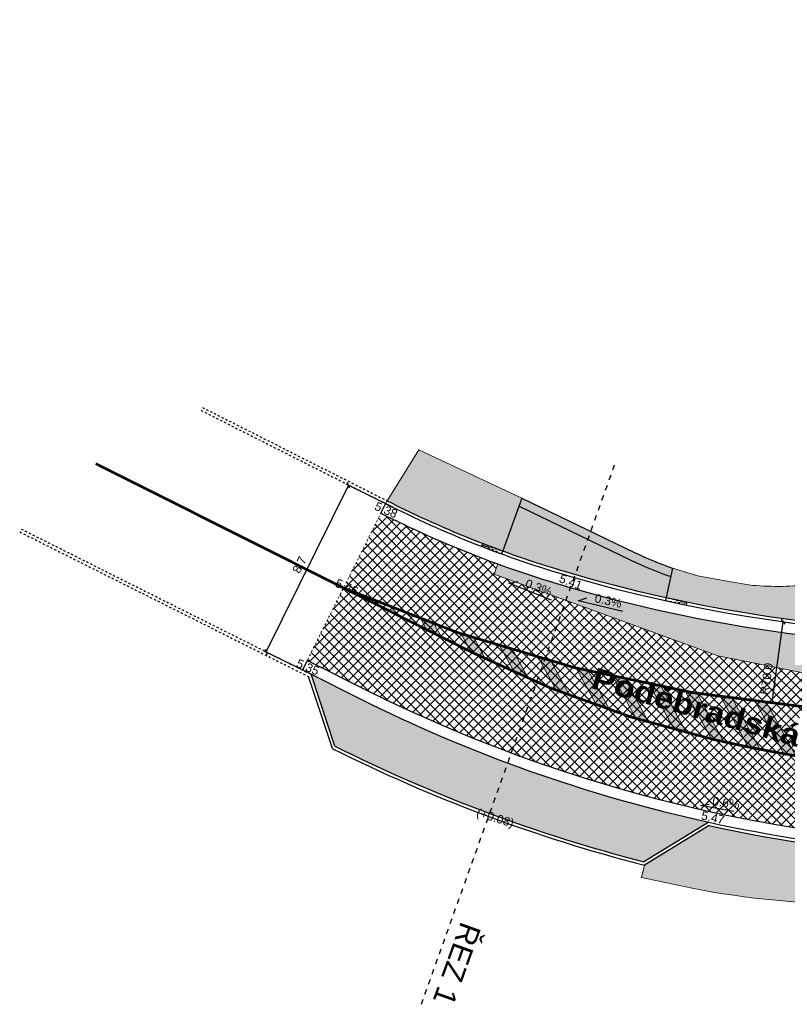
# Model space of a CAD drawing. Extents: x -698823 to -696424, y -1038555 to -1037403.
# Tile 31 of 42: x -696851 to -696815, y -1037958 to -1037912. Entities that reach past the tile are written whole.
import ezdxf
from ezdxf.enums import TextEntityAlignment as Align

# ---------------------------------------------------------------- set-up
doc = ezdxf.new("R2010")
doc.units = 0
doc.linetypes.add('ČÁRKOVANÁ10-10', pattern=[0.2, 0.1, -0.1])
doc.linetypes.add('ČÁRKOVANÁ25-25', pattern=[0.5, 0.25, -0.25])
for name, color, linetype, lineweight in [('1-Koty 250', 7, 'Continuous', 25), ('1-Návrh', 1, 'Continuous', 30), ('1-návrh-parková obruba', 22, 'Continuous', 30), ('1-návrh-stávající obruby', 21, 'ČÁRKOVANÁ10-10', 30), ('1-návrh-varovný pás', 34, 'Continuous', 30), ('1-návrh-VP', 30, 'Continuous', 30), ('1-návrh-zakončení na stav', 1, 'ČÁRKOVANÁ10-10', 15), ('1-popis 250', 7, 'Continuous', 30), ('1-rampy', 12, 'ČÁRKOVANÁ10-10', 25), ('1-VDZ', 150, 'Continuous', 30), ('1-řezy', 7, 'ČÁRKOVANÁ25-25', 30), ('1-šrafy-komunikace', 254, 'Continuous', 5), ('1-šrafy-varovné pásy', 43, 'Continuous', 5), ('1-šrafy-vjezdy', 21, 'Continuous', 5), ('1-šrafy-zeleň', 71, 'Continuous', 5), ('2-výšky', 5, 'Continuous', 30)]:
    doc.layers.add(name, color=color, linetype=linetype, lineweight=lineweight)
doc.styles.add('arial', font='arial.ttf')
doc.styles.add('arial black', font='txt')
doc.dimstyles.new('250', dxfattribs={"dimtxt": 0.4, "dimasz": 0.2, "dimexe": 0.09, "dimexo": 0, "dimgap": 0.2, "dimtad": 1, "dimdec": 1, "dimrnd": 0.01, "dimzin": 0, "dimdsep": 46, "dimtxsty": 'arial', "dimblk1": 'OBLIQUE', "dimblk2": 'OBLIQUE', "dimsah": 1, "dimcen": 0, "dimclrd": 256, "dimclre": 256, "dimclrt": 256, "dimazin": 0, "dimtfac": 1, "dimtdec": 1, "dimtofl": 0, "dimtmove": 0, "dimatfit": 3, "dimldrblk": 'OBLIQUE', "dimfxl": 1, "dimtolj": 1, "dimtzin": 0, "dimlwd": -1, "dimlwe": -1, "dimarcsym": 0})

# ---------------------------------------------------------------- blocks, each defined once
blk = doc.blocks.new('_OBLIQUE')
at = {"color": 0, "linetype": 'ByBlock'}
blk.add_line((-0.5, -0.5), (0.5, 0.5), dxfattribs=at)
blk = doc.blocks.new('*D98')
at = {"layer": '1-Koty 250'}
blk.add_line((-696815.53, -1037944.049), (-696815.03, -1037940.426), dxfattribs=at)
at = {"layer": '1-Koty 250', "xscale": 0.2, "yscale": 0.2, "zscale": 0.2, "rotation": 82.1407922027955}
blk.add_blockref('_OBLIQUE', (-696815.03, -1037940.426), dxfattribs=at)
at = {"layer": '1-Koty 250', "insert": (-696815.806, -1037943.092), "char_height": 0.4, "attachment_point": 5, "rotation": 82.1408, "style": 'arial'}
blk.add_mtext('\\A1;R70.0', dxfattribs=at)
blk = doc.blocks.new('*D122')
at = {"layer": '1-Koty 250'}
for p, q in [((-696839.17, -1037941.84), (-696835.319, -1037934.06)), ((-696833.215, -1037935.101), (-696835.399, -1037934.02)), ((-696837.066, -1037942.882), (-696839.251, -1037941.8))]:
    blk.add_line(p, q, dxfattribs=at)
at = {"layer": '1-Koty 250', "xscale": 0.2, "yscale": 0.2, "zscale": 0.2}
for p, rotation in [((-696835.319, -1037934.06), 63.66259729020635), ((-696839.17, -1037941.84), 243.6625972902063)]:
    blk.add_blockref('_OBLIQUE', p, dxfattribs=dict(at, rotation=rotation))
at = {"layer": '1-Koty 250', "insert": (-696837.607, -1037937.771), "char_height": 0.4, "attachment_point": 5, "rotation": 63.6626, "style": 'arial'}
blk.add_mtext('\\A1;8.7', dxfattribs=at)

msp = doc.modelspace()

# ---------------------------------------------------------------- hatches: boundary and pattern name
at = {"layer": '1-VDZ'}
for points in [[(-696831.307, -1037940.554, -0.00242), (-696831.934, -1037940.323), (-696831.675, -1037940.794), (-696830.985, -1037941.141)], [(-696829.454, -1037941.198, -0.002344), (-696830.067, -1037940.991), (-696829.606, -1037941.833), (-696829.497, -1037941.888, 0.003218), (-696828.92, -1037942.173)], [(-696827.639, -1037941.772, -0.002276), (-696828.24, -1037941.588), (-696827.575, -1037942.801, 0.003603), (-696826.915, -1037943.092)], [(-696825.859, -1037942.283, -0.002216), (-696826.449, -1037942.119), (-696825.62, -1037943.631, 0.003419), (-696824.983, -1037943.88)], [(-696824.112, -1037942.734, -0.002161), (-696824.691, -1037942.59), (-696823.73, -1037944.342, 0.003265), (-696823.113, -1037944.555)], [(-696822.394, -1037943.131, -0.002112), (-696822.963, -1037943.004), (-696821.897, -1037944.95, 0.003134), (-696821.297, -1037945.132)], [(-696820.705, -1037943.476, -0.002067), (-696821.265, -1037943.367), (-696820.113, -1037945.468, 0.003022), (-696819.528, -1037945.622)], [(-696819.042, -1037943.774, -0.002026), (-696819.593, -1037943.68), (-696818.374, -1037945.904, 0.000619), (-696818.253, -1037945.932, 0.001746), (-696817.803, -1037946.034)], [(-696817.403, -1037944.026, -0.001989), (-696817.947, -1037943.947), (-696816.67, -1037946.275, 0.002164), (-696816.109, -1037946.387)], [(-696815.789, -1037944.235, -0.001954), (-696816.324, -1037944.17), (-696814.996, -1037946.594, 0.002119), (-696814.443, -1037946.689)]]:
    msp.add_hatch(color=256, dxfattribs=at).paths.add_polyline_path(points)
at = {"layer": '1-šrafy-komunikace'}
h = msp.add_hatch(dxfattribs=at)
h.set_pattern_fill('ANSI37', color=256, scale=0.1, style=0)
h.paths.add_polyline_path([(-696797.464, -1037943.149), (-696809.483, -1037943.73), (-696818.089, -1037942.027), (-696828.517, -1037938.201), (-696828.345, -1037937.731, -0.029494), (-696833.807, -1037935.364), (-696837.248, -1037942.231), (-696837.05, -1037942.33), (-696834.608, -1037943.554, 0.130207), (-696799.764, -1037950.819), (-696795.411, -1037947.176, -0.068427), (-696813.458, -1037946.912, -0.976792), (-696813.14, -1037944.433, 0.053873), (-696797.293, -1037944.38)])
h = msp.add_hatch(color=256, dxfattribs=at)
edge = h.paths.add_edge_path()
edge.add_line((-696791.484, -1037940.913), (-696791.591, -1037940.206))
edge.add_arc((-696805.458, -1037871.084), 70.5, 253.81904, 281.34428, ccw=False)
edge.add_arc((-696811.032, -1037890.292), 50.5, 249.9501, 253.819, ccw=False)
edge.add_line((-696828.345, -1037937.731), (-696828.517, -1037938.201))
edge.add_line((-696828.517, -1037938.201), (-696818.089, -1037942.027))
edge.add_line((-696818.089, -1037942.027), (-696809.483, -1037943.73))
edge.add_line((-696809.483, -1037943.73), (-696797.464, -1037943.149))
edge.add_line((-696797.464, -1037943.149), (-696791.484, -1037940.913))
at = {"layer": '1-šrafy-varovné pásy'}
msp.add_hatch(color=256, dxfattribs=at).paths.add_polyline_path([(-696820.193, -1037937.923, -0.028993), (-696821.97, -1037937.19), (-696827.223, -1037934.658), (-696827.361, -1037935.035), (-696822.144, -1037937.55, 0.029681), (-696820.28, -1037938.316)])
at = {"layer": '1-šrafy-vjezdy'}
for points in [[(-696827.361, -1037935.035), (-696828.122, -1037937.12, 0.016883), (-696824.924, -1037938.167, 0.016358), (-696820.496, -1037939.296), (-696820.28, -1037938.316, -0.029681), (-696822.144, -1037937.55)], [(-696834.832, -1037944.001), (-696837.067, -1037942.881), (-696835.952, -1037946.236, 0.053246), (-696821.532, -1037951.633), (-696818.509, -1037949.784, -0.062086)]]:
    msp.add_hatch(color=256, dxfattribs=at).paths.add_polyline_path(points)
at = {"layer": '1-šrafy-zeleň'}
for points in [[(-696832.032, -1037932.399), (-696833.516, -1037934.783, 0.029505), (-696828.122, -1037937.12), (-696827.223, -1037934.655)], [(-696803.944, -1037937.88), (-696807.615, -1037938.185), (-696813.69, -1037938.69, -0.047159), (-696816.45, -1037938.73), (-696817.733, -1037938.524), (-696819.01, -1037938.28), (-696820.046, -1037937.973), (-696820.193, -1037937.923), (-696820.496, -1037939.296, 0.06763), (-696801.749, -1037940.835), (-696801.779, -1037939.815, 0.430102)], [(-696801.434, -1037951.725), (-696801.439, -1037951.539, -0.061233), (-696818.482, -1037949.944), (-696821.507, -1037951.794), (-696821.649, -1037952.368), (-696819.28, -1037952.87, 0.048134), (-696811.46, -1037953.62), (-696803.61, -1037953.78), (-696803.457, -1037953.782, 0.426348)]]:
    msp.add_hatch(color=256, dxfattribs=at).paths.add_polyline_path(points)

# ---------------------------------------------------------------- linework, layer by layer
at = {"layer": '1-Návrh'}
for p, q in [((-696829.11, -1037936.909), (-696829.055, -1037936.769)), ((-696828.122, -1037937.12), (-696828.174, -1037937.261)), ((-696820.496, -1037939.296), (-696820.528, -1037939.442)), ((-696819.55, -1037939.651), (-696819.52, -1037939.504)), ((-696836.075, -1037946.342), (-696837.19, -1037942.987)), ((-696835.952, -1037946.236), (-696837.067, -1037942.881)), ((-696818.509, -1037949.784), (-696821.532, -1037951.633)), ((-696818.482, -1037949.944), (-696821.507, -1037951.794))]:
    msp.add_line(p, q, dxfattribs=at)
for centre, radius, start, end in [((-696811.032, -1037890.292), 50, 243.1901, 253.819), ((-696811.032, -1037890.292), 49.85, 243.1901, 253.819), ((-696805.458, -1037871.084), 70, 253.81904, 281.34475), ((-696805.458, -1037871.084), 69.85, 253.81904, 281.34428), ((-696803.473, -1037881.418), 72.65, 243.33597, 255.62654), ((-696803.473, -1037881.418), 72.5, 243.385, 255.57646), ((-696803.473, -1037881.418), 70, 257.5959, 272.1435), ((-696803.473, -1037881.418), 70.15, 257.64524, 272.1435)]:
    msp.add_arc(centre, radius, start, end, dxfattribs=at)
at = {"layer": '1-návrh-parková obruba'}
for p, q in [((-696827.223, -1037934.655), (-696828.122, -1037937.12)), ((-696820.193, -1037937.923), (-696820.496, -1037939.296))]:
    msp.add_line(p, q, dxfattribs=at)
at = {"layer": '1-návrh-stávající obruby'}
for p, q in [((-696842.205, -1037930.56), (-696833.583, -1037934.917)), ((-696842.137, -1037930.426), (-696833.516, -1037934.783)), ((-696850.6, -1037936.1), (-696837.066, -1037942.882)), ((-696850.667, -1037936.234), (-696837.19, -1037942.987))]:
    msp.add_line(p, q, dxfattribs=at)
at = {"layer": '1-návrh-varovný pás'}
for points in [[(-696827.223, -1037934.658), (-696821.97, -1037937.19, 0.028993), (-696820.193, -1037937.923, 0.530762)], [(-696827.361, -1037935.035), (-696822.144, -1037937.55, 0.029681), (-696820.28, -1037938.316)]]:
    msp.add_lwpolyline(points, format="xyb", dxfattribs=at)
at = {"layer": '1-návrh-VP'}
for p, q in [((-696833.809, -1037935.363), (-696833.588, -1037934.917)), ((-696837.248, -1037942.231), (-696837.05, -1037942.33)), ((-696837.05, -1037942.33), (-696834.608, -1037943.554)), ((-696837.067, -1037942.881), (-696834.832, -1037944.001))]:
    msp.add_line(p, q, dxfattribs=at)
msp.add_lwpolyline([(-696837.248, -1037942.231), (-696837.472, -1037942.682)], dxfattribs=at)
for centre, radius, start, end in [((-696811.032, -1037890.292), 50.5, 243.1901, 253.819), ((-696805.458, -1037871.084), 70.5, 253.81904, 281.34428), ((-696803.473, -1037881.418), 69.5, 243.385, 273.05919), ((-696803.473, -1037881.418), 70, 243.385, 257.5959)]:
    msp.add_arc(centre, radius, start, end, dxfattribs=at)
at = {"layer": '1-návrh-zakončení na stav'}
msp.add_line((-696833.516, -1037934.783), (-696837.248, -1037942.231), dxfattribs=at)
at = {"layer": '1-rampy'}
for points in [[(-696828.174, -1037937.261), (-696829.083, -1037936.839), (-696828.122, -1037937.12)], [(-696820.528, -1037939.442), (-696819.535, -1037939.577), (-696820.496, -1037939.296)]]:
    msp.add_lwpolyline(points, dxfattribs=at)
at = {"layer": '1-VDZ', "lineweight": 0}
for p, q in [((-696831.675, -1037940.794), (-696831.934, -1037940.323)), ((-696830.985, -1037941.141), (-696831.307, -1037940.554)), ((-696829.606, -1037941.833), (-696830.067, -1037940.991)), ((-696828.92, -1037942.173), (-696829.454, -1037941.198)), ((-696827.575, -1037942.801), (-696828.24, -1037941.588)), ((-696826.915, -1037943.092), (-696827.639, -1037941.772)), ((-696825.62, -1037943.631), (-696826.449, -1037942.119)), ((-696824.983, -1037943.88), (-696825.859, -1037942.283)), ((-696823.73, -1037944.342), (-696824.691, -1037942.59)), ((-696823.07, -1037944.634), (-696824.112, -1037942.734)), ((-696821.873, -1037944.993), (-696822.963, -1037943.004)), ((-696821.281, -1037945.162), (-696822.394, -1037943.131)), ((-696820.107, -1037945.478), (-696821.265, -1037943.367)), ((-696819.526, -1037945.627), (-696820.705, -1037943.476)), ((-696818.374, -1037945.904), (-696819.593, -1037943.68)), ((-696817.803, -1037946.034), (-696819.042, -1037943.774)), ((-696816.67, -1037946.275), (-696817.947, -1037943.947)), ((-696816.109, -1037946.387), (-696817.403, -1037944.026)), ((-696814.996, -1037946.594), (-696816.324, -1037944.17)), ((-696814.443, -1037946.689), (-696815.789, -1037944.235))]:
    msp.add_line(p, q, dxfattribs=at)
at = {"layer": '1-VDZ', "const_width": 0.125}
for points in [[(-696847.122, -1037933.044), (-696829.497, -1037941.888, 0.05996), (-696818.253, -1037945.932, 0.016995), (-696813.842, -1037946.787, 0.106798)], [(-696835.55, -1037938.85, 0.08274), (-696813.563, -1037944.461, 0.08274)]]:
    msp.add_lwpolyline(points, format="xyb", dxfattribs=at)
at = {"layer": '1-řezy'}
msp.add_line((-696831.921, -1037958.287), (-696822.813, -1037932.865), dxfattribs=at)
at = {"layer": '1-šrafy-komunikace'}
msp.add_lwpolyline([(-696828.345, -1037937.731), (-696828.517, -1037938.201), (-696818.089, -1037942.027), (-696809.483, -1037943.73), (-696797.464, -1037943.149), (-696791.484, -1037940.913), (-696791.591, -1037940.206)], dxfattribs=at)
at = {"layer": '1-šrafy-zeleň'}
msp.add_lwpolyline([(-696833.516, -1037934.783), (-696832.032, -1037932.399), (-696827.223, -1037934.655)], dxfattribs=at)
for points in [[(-696820.193, -1037937.923), (-696820.046, -1037937.973), (-696819.01, -1037938.28), (-696817.733, -1037938.524), (-696816.45, -1037938.73, 0.047159), (-696813.69, -1037938.69), (-696807.615, -1037938.185), (-696803.944, -1037937.88)], [(-696821.507, -1037951.794), (-696821.649, -1037952.368), (-696819.28, -1037952.87, 0.048134), (-696811.46, -1037953.62), (-696803.61, -1037953.78), (-696803.473, -1037953.782)]]:
    msp.add_lwpolyline(points, format="xyb", dxfattribs=at)
at = {"layer": '2-výšky'}
for points in [[(-696825.841, -1037939.417), (-696827.835, -1037938.625), (-696827.416, -1037938.555)], [(-696822.513, -1037939.943), (-696824.601, -1037939.449), (-696824.196, -1037939.319)], [(-696817.335, -1037949.29), (-696818.884, -1037949.013), (-696818.482, -1037948.939)]]:
    msp.add_lwpolyline(points, dxfattribs=at)

# ---------------------------------------------------------------- texts
at = {"layer": '1-popis 250', "style": 'arial black'}
msp.add_text('Poděbradská', height=1, rotation=344.1034, dxfattribs=at).set_placement((-696819.075, -1037944.377), align=Align.MIDDLE)
at = {"layer": '1-řezy', "style": 'arial'}
msp.add_text('ŘEZ 1', height=1, rotation=250.2331, dxfattribs=at).set_placement((-696830.058, -1037954.377))
at = {"layer": '2-výšky', "linetype": 'ByBlock', "style": 'arial'}
for s, rotation, p in [('5.38', 336.9151, (-696833.644, -1037935.396, -185.6)), ('5.41', 339.3729, (-696825.017, -1037938.754, -185.6)), ('5.46', 336.9151, (-696835.478, -1037938.988, -185.6)), ('0.3%%%', 339.1837, (-696826.516, -1037939.02)), ('0.3%%%', 347.5425, (-696823.238, -1037939.648)), ('5.35', 336.9151, (-696837.297, -1037942.729, -185.6)), ('0.6%%%', 351.7803, (-696817.728, -1037949.082)), ('(+0.08)', 342.8148, (-696828.528, -1037949.769)), ('5.47', 347.5796, (-696818.356, -1037949.765, -371.08))]:
    msp.add_text(s, height=0.4, rotation=rotation, dxfattribs=at).set_placement(p, align=Align.CENTER)

# ---------------------------------------------------------------- dimensions: what is measured, and where the dimension line sits
at = {"layer": '1-Koty 250'}
dim = msp.add_radius_dim(center=(-696805.458, -1037871.084), mpoint=(-696815.03, -1037940.426), dimstyle='250', dxfattribs=at)
dim.commit()
dim.dimension.update_dxf_attribs({"geometry": '*D98', "text_midpoint": (-696815.406, -1037943.147), "dimtype": 164})
dim = msp.add_aligned_dim(p1=(-696837.066, -1037942.882), p2=(-696833.215, -1037935.101), distance=2.348, dimstyle='250', dxfattribs=at)
dim.commit()
dim.dimension.update_dxf_attribs({"geometry": '*D122', "text_midpoint": (-696837.607, -1037937.771)})

doc.saveas('drawing.dxf')
